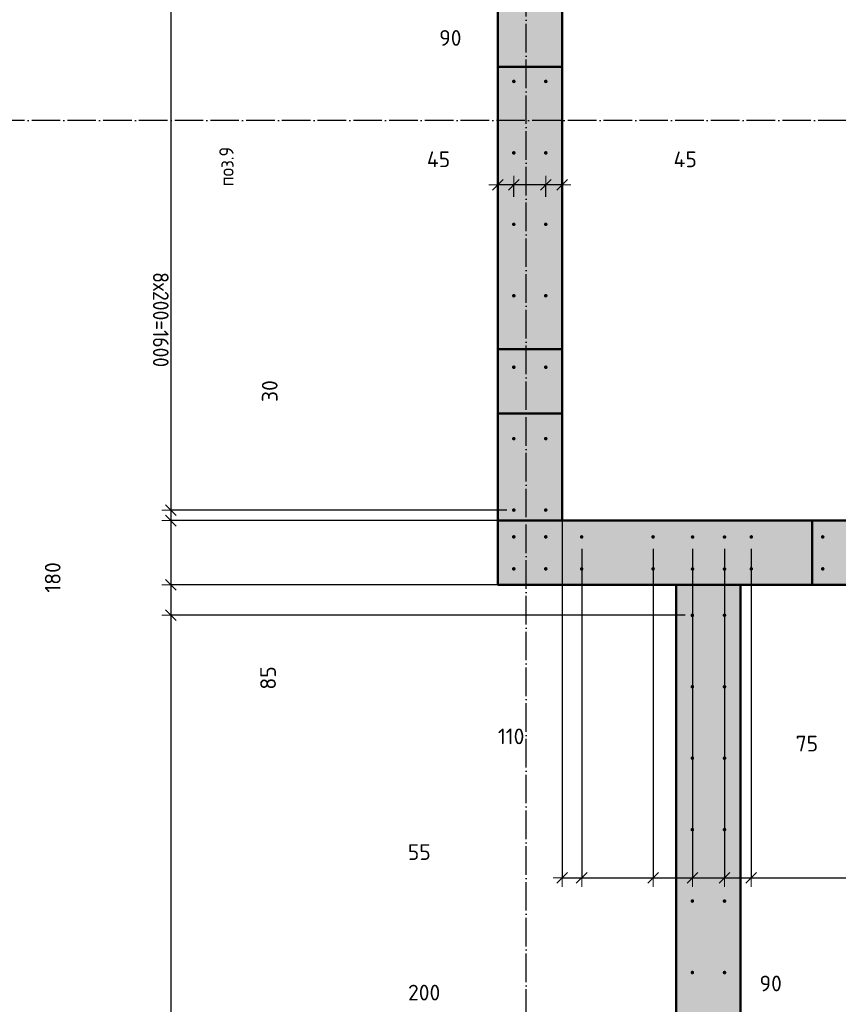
# Model space of a CAD drawing. Header units: millimetres. Extents: x -27380 to 48638, y 46540 to 72525.
# Tile 53 of 106: x 6981 to 9274, y 54786 to 57542. Entities that reach past the tile are written whole.
import ezdxf

# ---------------------------------------------------------------- set-up
doc = ezdxf.new("R2010")
doc.units = ezdxf.units.MM
doc.header["$PDMODE"] = 65
for name, pattern in [('______11', [100, 80, -10, 0, -10]), ('______5', [220, 160, -20, 20, -20]), ('________', [0])]:
    doc.linetypes.add(name, pattern=pattern)
for name, color, linetype, lineweight in [('Standard', 7, 'Continuous', 25), ('Арм.стержн. вертикальными 1', 22, 'Continuous', 35), ('Размерная линия_ общее', 7, 'Continuous', 13)]:
    doc.layers.add(name, color=color, linetype=linetype, lineweight=lineweight)
doc.layers.add('Осевая линия_ общее', color=7, linetype='______5', lineweight=13, true_color=0xa0a0a0)
doc.styles.add('ISOCPEUR', font='ISOCPEUR')
doc.dimstyles.new('DIMSTYLE_11', dxfattribs={"dimtxt": 44, "dimasz": 50, "dimexe": 0, "dimexo": 0, "dimgap": 22, "dimtad": 0, "dimdec": 0, "dimrnd": 5, "dimzin": 12, "dimdsep": 46, "dimtxsty": 'ISOCPEUR', "dimblk1": 'ALL_ML_STRICH', "dimblk2": 'ALL_ML_STRICH', "dimsah": 1, "dimcen": 0, "dimclrd": 7, "dimclre": 256, "dimclrt": 7, "dimadec": 0, "dimazin": 0, "dimtfac": 1, "dimtdec": 0, "dimtix": 1, "dimtmove": 2, "dimatfit": 3, "dimfxl": 0, "dimtvp": 1.2, "dimtzin": 0, "dimlwd": 0, "dimlwe": -3, "dimarcsym": 0})
doc.dimstyles.new('DIMSTYLE_16', dxfattribs={"dimtxt": 44, "dimasz": 50, "dimexe": 0, "dimexo": 0, "dimgap": 22, "dimtad": 0, "dimdec": 0, "dimrnd": 5, "dimzin": 12, "dimdsep": 46, "dimtxsty": 'ISOCPEUR', "dimblk1": 'ALL_ML_STRICH', "dimblk2": 'ALL_ML_STRICH', "dimsah": 1, "dimcen": 0, "dimclrd": 7, "dimclre": 256, "dimclrt": 7, "dimadec": 0, "dimazin": 0, "dimtfac": 1, "dimtdec": 0, "dimtix": 1, "dimtmove": 2, "dimatfit": 3, "dimfxl": 0, "dimtzin": 0, "dimlwd": 0, "dimlwe": -3, "dimarcsym": 0})
doc.dimstyles.new('DIMSTYLE_3', dxfattribs={"dimtxt": 44, "dimasz": 50, "dimexe": 0, "dimexo": 0, "dimgap": 22, "dimtad": 2, "dimdec": 0, "dimrnd": 5, "dimzin": 12, "dimdsep": 46, "dimtxsty": 'ISOCPEUR', "dimblk1": 'ALL_ML_STRICH', "dimblk2": 'ALL_ML_STRICH', "dimsah": 1, "dimcen": 0, "dimclrd": 7, "dimclre": 256, "dimclrt": 7, "dimadec": 0, "dimazin": 0, "dimtfac": 1, "dimtdec": 0, "dimtix": 1, "dimtmove": 2, "dimatfit": 3, "dimfxl": 0, "dimtvp": 1.2, "dimtzin": 0, "dimlwd": 0, "dimlwe": -3, "dimarcsym": 0})
doc.dimstyles.new('DIMSTYLE_7', dxfattribs={"dimtxt": 44, "dimasz": 50, "dimexe": 0, "dimexo": 0, "dimgap": 22, "dimtad": 2, "dimdec": 0, "dimrnd": 5, "dimzin": 12, "dimdsep": 46, "dimtxsty": 'ISOCPEUR', "dimblk1": 'ALL_ML_STRICH', "dimblk2": 'ALL_ML_STRICH', "dimsah": 1, "dimcen": 0, "dimclrd": 7, "dimclre": 256, "dimclrt": 7, "dimadec": 0, "dimazin": 0, "dimtfac": 1, "dimtdec": 0, "dimtix": 1, "dimtmove": 2, "dimatfit": 3, "dimfxl": 0, "dimtzin": 0, "dimlwd": 0, "dimlwe": -3, "dimarcsym": 0})

# ---------------------------------------------------------------- blocks, each defined once
blk = doc.blocks.new('ALL_ML_STRICH')
at = {"color": 0, "linetype": 'ByBlock', "lineweight": -2}
for p, q in [((-1, 0), (0.5, 0)), ((-0.3, -0.3), (0.3, 0.3)), ((0, -0.5), (0, 0.5))]:
    blk.add_line(p, q, dxfattribs=at)
blk = doc.blocks.new('*D7')
at = {"layer": 'DEFPOINTS', "color": 7, "linetype": 'Continuous', "lineweight": 13, "transparency": 33554687}
for p in [(8500, 57126.8), (8500, 57080), (8454.5, 57026.3)]:
    blk.add_point(p, dxfattribs=at)
at = {"layer": 'Размерная линия_ общее', "color": 253, "linetype": 'Continuous', "lineweight": -2, "true_color": 0xa0a0a0, "transparency": 33554687}
for p, q in [((8500, 57106.8), (8500, 57080)), ((8454.5, 57046.3), (8454.5, 57080))]:
    blk.add_line(p, q, dxfattribs=at)
at = {"layer": 'Размерная линия_ общее', "color": 7, "linetype": 'Continuous', "lineweight": -2, "transparency": 33554687}
blk.add_line((8500, 57080), (8454.5, 57080), dxfattribs=at)
at = {"layer": 'Размерная линия_ общее', "color": 7, "linetype": 'Continuous', "lineweight": 13, "transparency": 33554687, "xscale": 50, "yscale": 50, "zscale": 50}
for p, rotation in [((8454.5, 57080), 180), ((8500, 57080), 360)]:
    blk.add_blockref('ALL_ML_STRICH', p, dxfattribs=dict(at, rotation=rotation))
at = {"layer": 'Размерная линия_ общее', "color": 7, "linetype": 'Continuous', "lineweight": 13, "transparency": 33554687, "insert": (8844.9, 57151.4), "char_height": 44, "width": 88, "attachment_point": 5, "style": 'ISOCPEUR'}
blk.add_mtext('\\A1;{45}', dxfattribs=at)
blk = doc.blocks.new('*D8')
at = {"layer": 'DEFPOINTS', "color": 7, "linetype": 'Continuous', "lineweight": 13, "transparency": 33554687}
for p in [(8454.5, 57080), (8365, 57026.3), (8454.5, 57026.3)]:
    blk.add_point(p, dxfattribs=at)
at = {"layer": 'Размерная линия_ общее', "color": 253, "linetype": 'Continuous', "lineweight": -2, "true_color": 0xa0a0a0, "transparency": 33554687}
for p, q in [((8365, 57046.3), (8365, 57080)), ((8454.5, 57046.3), (8454.5, 57080))]:
    blk.add_line(p, q, dxfattribs=at)
at = {"layer": 'Размерная линия_ общее', "color": 7, "linetype": 'Continuous', "lineweight": -2, "transparency": 33554687}
blk.add_line((8454.5, 57080), (8365, 57080), dxfattribs=at)
at = {"layer": 'Размерная линия_ общее', "color": 7, "linetype": 'Continuous', "lineweight": 13, "transparency": 33554687, "xscale": 50, "yscale": 50, "zscale": 50}
for p, rotation in [((8365, 57080), 180), ((8454.5, 57080), 360)]:
    blk.add_blockref('ALL_ML_STRICH', p, dxfattribs=dict(at, rotation=rotation))
at = {"layer": 'Размерная линия_ общее', "color": 7, "linetype": 'Continuous', "lineweight": 13, "transparency": 33554687, "insert": (8187.2, 57491.3), "char_height": 44, "width": 88, "attachment_point": 5, "style": 'ISOCPEUR'}
blk.add_mtext('\\A1;{90}', dxfattribs=at)
blk = doc.blocks.new('*D9')
at = {"layer": 'DEFPOINTS', "color": 7, "linetype": 'Continuous', "lineweight": 13, "transparency": 33554687}
for p in [(8320, 57126.8), (8365, 57080), (8365, 57026.3)]:
    blk.add_point(p, dxfattribs=at)
at = {"layer": 'Размерная линия_ общее', "color": 253, "linetype": 'Continuous', "lineweight": -2, "true_color": 0xa0a0a0, "transparency": 33554687}
for p, q in [((8320, 57106.8), (8320, 57080)), ((8365, 57046.3), (8365, 57080))]:
    blk.add_line(p, q, dxfattribs=at)
at = {"layer": 'Размерная линия_ общее', "color": 7, "linetype": 'Continuous', "lineweight": -2, "transparency": 33554687}
blk.add_line((8365, 57080), (8320, 57080), dxfattribs=at)
at = {"layer": 'Размерная линия_ общее', "color": 7, "linetype": 'Continuous', "lineweight": 13, "transparency": 33554687, "xscale": 50, "yscale": 50, "zscale": 50}
for p, rotation in [((8320, 57080), 180), ((8365, 57080), 360)]:
    blk.add_blockref('ALL_ML_STRICH', p, dxfattribs=dict(at, rotation=rotation))
at = {"layer": 'Размерная линия_ общее', "color": 7, "linetype": 'Continuous', "lineweight": 13, "transparency": 33554687, "insert": (8154.2, 57151.6), "char_height": 44, "width": 88, "attachment_point": 5, "style": 'ISOCPEUR'}
blk.add_mtext('\\A1;{45}', dxfattribs=at)
blk = doc.blocks.new('*D368')
at = {"layer": 'DEFPOINTS', "color": 7, "linetype": 'Continuous', "lineweight": 13, "transparency": 33554687}
for p in [(7404.4, 57769.5), (8365, 57769.5), (8365, 56169.5)]:
    blk.add_point(p, dxfattribs=at)
at = {"layer": 'Размерная линия_ общее', "color": 253, "linetype": 'Continuous', "lineweight": -2, "true_color": 0xa0a0a0, "transparency": 33554687}
for p, q in [((8345, 57769.5), (7404.4, 57769.5)), ((8345, 56169.5), (7404.4, 56169.5))]:
    blk.add_line(p, q, dxfattribs=at)
at = {"layer": 'Размерная линия_ общее', "color": 7, "linetype": 'Continuous', "lineweight": -2, "transparency": 33554687}
blk.add_line((7404.4, 57769.5), (7404.4, 56169.5), dxfattribs=at)
at = {"layer": 'Размерная линия_ общее', "color": 7, "linetype": 'Continuous', "lineweight": 13, "transparency": 33554687, "xscale": 50, "yscale": 50, "zscale": 50}
for p, rotation in [((7404.4, 57769.5), 90), ((7404.4, 56169.5), 270)]:
    blk.add_blockref('ALL_ML_STRICH', p, dxfattribs=dict(at, rotation=rotation))
at = {"layer": 'Размерная линия_ общее', "color": 7, "linetype": 'Continuous', "lineweight": 13, "transparency": 33554687, "insert": (7398.4, 56835.5), "char_height": 44, "width": 2.2, "attachment_point": 1, "rotation": 270, "line_spacing_factor": 0.60241, "style": 'ISOCPEUR'}
blk.add_mtext('\\W0.91;8х200=1600', dxfattribs=at)
blk = doc.blocks.new('*D369')
at = {"layer": 'DEFPOINTS', "color": 7, "linetype": 'Continuous', "lineweight": 13, "transparency": 33554687}
for p in [(7404.4, 56169.5), (8365, 56169.5), (8500, 56140)]:
    blk.add_point(p, dxfattribs=at)
at = {"layer": 'Размерная линия_ общее', "color": 253, "linetype": 'Continuous', "lineweight": -2, "true_color": 0xa0a0a0, "transparency": 33554687}
for p, q in [((8345, 56169.5), (7404.4, 56169.5)), ((8480, 56140), (7404.4, 56140))]:
    blk.add_line(p, q, dxfattribs=at)
at = {"layer": 'Размерная линия_ общее', "color": 7, "linetype": 'Continuous', "lineweight": -2, "transparency": 33554687}
blk.add_line((7404.4, 56169.5), (7404.4, 56140), dxfattribs=at)
at = {"layer": 'Размерная линия_ общее', "color": 7, "linetype": 'Continuous', "lineweight": 13, "transparency": 33554687, "xscale": 50, "yscale": 50, "zscale": 50}
for p, rotation in [((7404.4, 56169.5), 90), ((7404.4, 56140), 270)]:
    blk.add_blockref('ALL_ML_STRICH', p, dxfattribs=dict(at, rotation=rotation))
at = {"layer": 'Размерная линия_ общее', "color": 7, "linetype": 'Continuous', "lineweight": 13, "transparency": 33554687, "insert": (7681.5, 56502.6), "char_height": 44, "width": 88, "attachment_point": 5, "rotation": 90, "style": 'ISOCPEUR'}
blk.add_mtext('\\A1;{30}', dxfattribs=at)
blk = doc.blocks.new('*D370')
at = {"layer": 'DEFPOINTS', "color": 7, "linetype": 'Continuous', "lineweight": 13, "transparency": 33554687}
for p in [(7404.4, 56140), (8500, 56140), (8820, 55960)]:
    blk.add_point(p, dxfattribs=at)
at = {"layer": 'Размерная линия_ общее', "color": 253, "linetype": 'Continuous', "lineweight": -2, "true_color": 0xa0a0a0, "transparency": 33554687}
for p, q in [((8480, 56140), (7404.4, 56140)), ((8800, 55960), (7404.4, 55960))]:
    blk.add_line(p, q, dxfattribs=at)
at = {"layer": 'Размерная линия_ общее', "color": 7, "linetype": 'Continuous', "lineweight": -2, "transparency": 33554687}
blk.add_line((7404.4, 56140), (7404.4, 55960), dxfattribs=at)
at = {"layer": 'Размерная линия_ общее', "color": 7, "linetype": 'Continuous', "lineweight": 13, "transparency": 33554687, "xscale": 50, "yscale": 50, "zscale": 50}
for p, rotation in [((7404.4, 56140), 90), ((7404.4, 55960), 270)]:
    blk.add_blockref('ALL_ML_STRICH', p, dxfattribs=dict(at, rotation=rotation))
at = {"layer": 'Размерная линия_ общее', "color": 7, "linetype": 'Continuous', "lineweight": 13, "transparency": 33554687, "insert": (7073.8, 55981), "char_height": 44, "width": 132, "attachment_point": 5, "rotation": 90, "style": 'ISOCPEUR'}
blk.add_mtext('\\A1;{180}', dxfattribs=at)
blk = doc.blocks.new('*D371')
at = {"layer": 'DEFPOINTS', "color": 7, "linetype": 'Continuous', "lineweight": 13, "transparency": 33554687}
for p in [(7404.4, 55960), (8820, 55960), (8865, 55875)]:
    blk.add_point(p, dxfattribs=at)
at = {"layer": 'Размерная линия_ общее', "color": 253, "linetype": 'Continuous', "lineweight": -2, "true_color": 0xa0a0a0, "transparency": 33554687}
for p, q in [((8800, 55960), (7404.4, 55960)), ((8845, 55875), (7404.4, 55875))]:
    blk.add_line(p, q, dxfattribs=at)
at = {"layer": 'Размерная линия_ общее', "color": 7, "linetype": 'Continuous', "lineweight": -2, "transparency": 33554687}
blk.add_line((7404.4, 55960), (7404.4, 55875), dxfattribs=at)
at = {"layer": 'Размерная линия_ общее', "color": 7, "linetype": 'Continuous', "lineweight": 13, "transparency": 33554687, "xscale": 50, "yscale": 50, "zscale": 50}
for p, rotation in [((7404.4, 55960), 90), ((7404.4, 55875), 270)]:
    blk.add_blockref('ALL_ML_STRICH', p, dxfattribs=dict(at, rotation=rotation))
at = {"layer": 'Размерная линия_ общее', "color": 7, "linetype": 'Continuous', "lineweight": 13, "transparency": 33554687, "insert": (7676.9, 55699.6), "char_height": 44, "width": 88, "attachment_point": 5, "rotation": 90, "style": 'ISOCPEUR'}
blk.add_mtext('\\A1;{85}', dxfattribs=at)
blk = doc.blocks.new('*D372')
at = {"layer": 'DEFPOINTS', "color": 7, "linetype": 'Continuous', "lineweight": 13, "transparency": 33554687}
for p in [(7404.4, 55875), (8865, 55875), (8865, 53475)]:
    blk.add_point(p, dxfattribs=at)
at = {"layer": 'Размерная линия_ общее', "color": 253, "linetype": 'Continuous', "lineweight": -2, "true_color": 0xa0a0a0, "transparency": 33554687}
for p, q in [((8845, 55875), (7404.4, 55875)), ((8845, 53475), (7404.4, 53475))]:
    blk.add_line(p, q, dxfattribs=at)
at = {"layer": 'Размерная линия_ общее', "color": 7, "linetype": 'Continuous', "lineweight": -2, "transparency": 33554687}
blk.add_line((7404.4, 55875), (7404.4, 53475), dxfattribs=at)
at = {"layer": 'Размерная линия_ общее', "color": 7, "linetype": 'Continuous', "lineweight": 13, "transparency": 33554687, "xscale": 50, "yscale": 50, "zscale": 50}
for p, rotation in [((7404.4, 55875), 90), ((7404.4, 53475), 270)]:
    blk.add_blockref('ALL_ML_STRICH', p, dxfattribs=dict(at, rotation=rotation))
at = {"layer": 'Размерная линия_ общее', "color": 7, "linetype": 'Continuous', "lineweight": 13, "transparency": 33554687, "insert": (7398.4, 54525), "char_height": 44, "width": 2.2, "attachment_point": 1, "rotation": 270, "line_spacing_factor": 0.60241, "style": 'ISOCPEUR'}
blk.add_mtext('\\W0.91;12х200=2400', dxfattribs=at)
blk = doc.blocks.new('*D374')
at = {"layer": 'DEFPOINTS', "color": 7, "linetype": 'Continuous', "lineweight": 13, "transparency": 33554687}
for p in [(8500, 56216.3), (8555, 56081.3), (8500, 55140.3)]:
    blk.add_point(p, dxfattribs=at)
at = {"layer": 'Размерная линия_ общее', "color": 253, "linetype": 'Continuous', "lineweight": -2, "true_color": 0xa0a0a0, "transparency": 33554687}
for p, q in [((8500, 56196.3), (8500, 55140.3)), ((8555, 56061.3), (8555, 55140.3))]:
    blk.add_line(p, q, dxfattribs=at)
at = {"layer": 'Размерная линия_ общее', "color": 7, "linetype": 'Continuous', "lineweight": -2, "transparency": 33554687}
blk.add_line((8500, 55140.3), (8555, 55140.3), dxfattribs=at)
at = {"layer": 'Размерная линия_ общее', "color": 7, "linetype": 'Continuous', "lineweight": 13, "transparency": 33554687, "xscale": 50, "yscale": 50, "zscale": 50, "rotation": 180}
blk.add_blockref('ALL_ML_STRICH', (8500, 55140.3), dxfattribs=at)
at = {"layer": 'Размерная линия_ общее', "color": 7, "linetype": 'Continuous', "lineweight": 13, "transparency": 33554687, "xscale": 50, "yscale": 50, "zscale": 50}
blk.add_blockref('ALL_ML_STRICH', (8555, 55140.3), dxfattribs=at)
at = {"layer": 'Размерная линия_ общее', "color": 7, "linetype": 'Continuous', "lineweight": 13, "transparency": 33554687, "insert": (8100.3, 55212.2), "char_height": 44, "width": 88, "attachment_point": 5, "style": 'ISOCPEUR'}
blk.add_mtext('\\A1;{55}', dxfattribs=at)
blk = doc.blocks.new('*D375')
at = {"layer": 'DEFPOINTS', "color": 7, "linetype": 'Continuous', "lineweight": 13, "transparency": 33554687}
for p in [(8555, 56081.3), (8755, 56081.3), (8555, 55140.3)]:
    blk.add_point(p, dxfattribs=at)
at = {"layer": 'Размерная линия_ общее', "color": 253, "linetype": 'Continuous', "lineweight": -2, "true_color": 0xa0a0a0, "transparency": 33554687}
for p, q in [((8555, 56061.3), (8555, 55140.3)), ((8755, 56061.3), (8755, 55140.3))]:
    blk.add_line(p, q, dxfattribs=at)
at = {"layer": 'Размерная линия_ общее', "color": 7, "linetype": 'Continuous', "lineweight": -2, "transparency": 33554687}
blk.add_line((8555, 55140.3), (8755, 55140.3), dxfattribs=at)
at = {"layer": 'Размерная линия_ общее', "color": 7, "linetype": 'Continuous', "lineweight": 13, "transparency": 33554687, "xscale": 50, "yscale": 50, "zscale": 50, "rotation": 180}
blk.add_blockref('ALL_ML_STRICH', (8555, 55140.3), dxfattribs=at)
at = {"layer": 'Размерная линия_ общее', "color": 7, "linetype": 'Continuous', "lineweight": 13, "transparency": 33554687, "xscale": 50, "yscale": 50, "zscale": 50}
blk.add_blockref('ALL_ML_STRICH', (8755, 55140.3), dxfattribs=at)
at = {"layer": 'Размерная линия_ общее', "color": 7, "linetype": 'Continuous', "lineweight": 13, "transparency": 33554687, "insert": (8113.9, 54818.8), "char_height": 44, "width": 132, "attachment_point": 5, "style": 'ISOCPEUR'}
blk.add_mtext('\\A1;{200}', dxfattribs=at)
blk = doc.blocks.new('*D376')
at = {"layer": 'DEFPOINTS', "color": 7, "linetype": 'Continuous', "lineweight": 13, "transparency": 33554687}
for p in [(8755, 56081.3), (8865.5, 56080.8), (8755, 55140.3)]:
    blk.add_point(p, dxfattribs=at)
at = {"layer": 'Размерная линия_ общее', "color": 253, "linetype": 'Continuous', "lineweight": -2, "true_color": 0xa0a0a0, "transparency": 33554687}
for p, q in [((8755, 56061.3), (8755, 55140.3)), ((8865.5, 56060.8), (8865.5, 55140.3))]:
    blk.add_line(p, q, dxfattribs=at)
at = {"layer": 'Размерная линия_ общее', "color": 7, "linetype": 'Continuous', "lineweight": -2, "transparency": 33554687}
blk.add_line((8755, 55140.3), (8865.5, 55140.3), dxfattribs=at)
at = {"layer": 'Размерная линия_ общее', "color": 7, "linetype": 'Continuous', "lineweight": 13, "transparency": 33554687, "xscale": 50, "yscale": 50, "zscale": 50, "rotation": 180}
blk.add_blockref('ALL_ML_STRICH', (8755, 55140.3), dxfattribs=at)
at = {"layer": 'Размерная линия_ общее', "color": 7, "linetype": 'Continuous', "lineweight": 13, "transparency": 33554687, "xscale": 50, "yscale": 50, "zscale": 50}
blk.add_blockref('ALL_ML_STRICH', (8865.5, 55140.3), dxfattribs=at)
at = {"layer": 'Размерная линия_ общее', "color": 7, "linetype": 'Continuous', "lineweight": 13, "transparency": 33554687, "insert": (8357.5, 55536), "char_height": 44, "width": 132, "attachment_point": 5, "style": 'ISOCPEUR'}
blk.add_mtext('\\A1;{110}', dxfattribs=at)
blk = doc.blocks.new('*D377')
at = {"layer": 'DEFPOINTS', "color": 7, "linetype": 'Continuous', "lineweight": 13, "transparency": 33554687}
for p in [(8865.5, 56080.8), (8955, 56080.8), (8865.5, 55140.3)]:
    blk.add_point(p, dxfattribs=at)
at = {"layer": 'Размерная линия_ общее', "color": 253, "linetype": 'Continuous', "lineweight": -2, "true_color": 0xa0a0a0, "transparency": 33554687}
for p, q in [((8865.5, 56060.8), (8865.5, 55140.3)), ((8955, 56060.8), (8955, 55140.3))]:
    blk.add_line(p, q, dxfattribs=at)
at = {"layer": 'Размерная линия_ общее', "color": 7, "linetype": 'Continuous', "lineweight": -2, "transparency": 33554687}
blk.add_line((8865.5, 55140.3), (8955, 55140.3), dxfattribs=at)
at = {"layer": 'Размерная линия_ общее', "color": 7, "linetype": 'Continuous', "lineweight": 13, "transparency": 33554687, "xscale": 50, "yscale": 50, "zscale": 50, "rotation": 180}
blk.add_blockref('ALL_ML_STRICH', (8865.5, 55140.3), dxfattribs=at)
at = {"layer": 'Размерная линия_ общее', "color": 7, "linetype": 'Continuous', "lineweight": 13, "transparency": 33554687, "xscale": 50, "yscale": 50, "zscale": 50}
blk.add_blockref('ALL_ML_STRICH', (8955, 55140.3), dxfattribs=at)
at = {"layer": 'Размерная линия_ общее', "color": 7, "linetype": 'Continuous', "lineweight": 13, "transparency": 33554687, "insert": (9084.3, 54844.3), "char_height": 44, "width": 88, "attachment_point": 5, "style": 'ISOCPEUR'}
blk.add_mtext('\\A1;{90}', dxfattribs=at)
blk = doc.blocks.new('*D378')
at = {"layer": 'DEFPOINTS', "color": 7, "linetype": 'Continuous', "lineweight": 13, "transparency": 33554687}
for p in [(8955, 56080.8), (9030, 56081.3), (8955, 55140.3)]:
    blk.add_point(p, dxfattribs=at)
at = {"layer": 'Размерная линия_ общее', "color": 253, "linetype": 'Continuous', "lineweight": -2, "true_color": 0xa0a0a0, "transparency": 33554687}
for p, q in [((8955, 56060.8), (8955, 55140.3)), ((9030, 56061.3), (9030, 55140.3))]:
    blk.add_line(p, q, dxfattribs=at)
at = {"layer": 'Размерная линия_ общее', "color": 7, "linetype": 'Continuous', "lineweight": -2, "transparency": 33554687}
blk.add_line((8955, 55140.3), (9030, 55140.3), dxfattribs=at)
at = {"layer": 'Размерная линия_ общее', "color": 7, "linetype": 'Continuous', "lineweight": 13, "transparency": 33554687, "xscale": 50, "yscale": 50, "zscale": 50, "rotation": 180}
blk.add_blockref('ALL_ML_STRICH', (8955, 55140.3), dxfattribs=at)
at = {"layer": 'Размерная линия_ общее', "color": 7, "linetype": 'Continuous', "lineweight": 13, "transparency": 33554687, "xscale": 50, "yscale": 50, "zscale": 50}
blk.add_blockref('ALL_ML_STRICH', (9030, 55140.3), dxfattribs=at)
at = {"layer": 'Размерная линия_ общее', "color": 7, "linetype": 'Continuous', "lineweight": 13, "transparency": 33554687, "insert": (9185.6, 55515.8), "char_height": 44, "width": 88, "attachment_point": 5, "style": 'ISOCPEUR'}
blk.add_mtext('\\A1;{75}', dxfattribs=at)
blk = doc.blocks.new('*D379')
at = {"layer": 'DEFPOINTS', "color": 7, "linetype": 'Continuous', "lineweight": 13, "transparency": 33554687}
for p in [(9030, 56081.3), (10030, 56005), (9030, 55140.3)]:
    blk.add_point(p, dxfattribs=at)
at = {"layer": 'Размерная линия_ общее', "color": 253, "linetype": 'Continuous', "lineweight": -2, "true_color": 0xa0a0a0, "transparency": 33554687}
for p, q in [((9030, 56061.3), (9030, 55140.3)), ((10030, 55985), (10030, 55140.3))]:
    blk.add_line(p, q, dxfattribs=at)
at = {"layer": 'Размерная линия_ общее', "color": 7, "linetype": 'Continuous', "lineweight": -2, "transparency": 33554687}
blk.add_line((9030, 55140.3), (10030, 55140.3), dxfattribs=at)
at = {"layer": 'Размерная линия_ общее', "color": 7, "linetype": 'Continuous', "lineweight": 13, "transparency": 33554687, "xscale": 50, "yscale": 50, "zscale": 50, "rotation": 180}
blk.add_blockref('ALL_ML_STRICH', (9030, 55140.3), dxfattribs=at)
at = {"layer": 'Размерная линия_ общее', "color": 7, "linetype": 'Continuous', "lineweight": 13, "transparency": 33554687, "xscale": 50, "yscale": 50, "zscale": 50}
blk.add_blockref('ALL_ML_STRICH', (10030, 55140.3), dxfattribs=at)
at = {"layer": 'Размерная линия_ общее', "color": 7, "linetype": 'Continuous', "lineweight": 13, "transparency": 33554687, "insert": (9462, 55234.3), "char_height": 44, "width": 2.2, "attachment_point": 1, "line_spacing_factor": 0.60241, "style": 'ISOCPEUR'}
blk.add_mtext('\\W0.91;5х200', dxfattribs=at)

msp = doc.modelspace()

# ---------------------------------------------------------------- hatches: boundary and pattern name
at = {"linetype": 'Continuous', "lineweight": 13, "transparency": 33554687}
for points in [[(8500, 58070), (8320, 58070), (8320, 56140), (8500, 56140)], [(14100, 55960), (14100, 56140), (8320, 56140), (8320, 55960)], [(8950, 54625), (8950, 54665), (9000, 54665), (9000, 55960), (8820, 55960), (8820, 53430), (9000, 53430), (9000, 54625)]]:
    msp.add_hatch(color=7, dxfattribs=at).paths.add_polyline_path(points)
at = {"layer": 'Арм.стержн. вертикальными 1', "linetype": 'Continuous', "lineweight": 50, "transparency": 33554687}
for points in [[(8369.9, 57369.6), (8369.6, 57371.5), (8368.5, 57373.1), (8366.9, 57374.2), (8364.9, 57374.6), (8363, 57374.2), (8361.4, 57373.1), (8360.3, 57371.5), (8359.9, 57369.6), (8360.3, 57367.6), (8361.4, 57366), (8363, 57364.9), (8364.9, 57364.6), (8366.9, 57364.9), (8368.5, 57366), (8369.6, 57367.6)], [(8459.5, 57369.6), (8459.1, 57371.5), (8458, 57373.1), (8456.4, 57374.2), (8454.5, 57374.6), (8452.6, 57374.2), (8450.9, 57373.1), (8449.9, 57371.5), (8449.5, 57369.6), (8449.9, 57367.6), (8450.9, 57366), (8452.6, 57364.9), (8454.5, 57364.6), (8456.4, 57364.9), (8458, 57366), (8459.1, 57367.6)], [(8369.9, 57169.6), (8369.6, 57171.5), (8368.5, 57173.1), (8366.9, 57174.2), (8364.9, 57174.6), (8363, 57174.2), (8361.4, 57173.1), (8360.3, 57171.5), (8359.9, 57169.6), (8360.3, 57167.6), (8361.4, 57166), (8363, 57164.9), (8364.9, 57164.6), (8366.9, 57164.9), (8368.5, 57166), (8369.6, 57167.6)], [(8459.5, 57169.6), (8459.1, 57171.5), (8458, 57173.1), (8456.4, 57174.2), (8454.5, 57174.6), (8452.6, 57174.2), (8450.9, 57173.1), (8449.9, 57171.5), (8449.5, 57169.6), (8449.9, 57167.6), (8450.9, 57166), (8452.6, 57164.9), (8454.5, 57164.6), (8456.4, 57164.9), (8458, 57166), (8459.1, 57167.6)], [(8369.9, 56969.6), (8369.6, 56971.5), (8368.5, 56973.1), (8366.9, 56974.2), (8364.9, 56974.6), (8363, 56974.2), (8361.4, 56973.1), (8360.3, 56971.5), (8359.9, 56969.6), (8360.3, 56967.6), (8361.4, 56966), (8363, 56964.9), (8364.9, 56964.6), (8366.9, 56964.9), (8368.5, 56966), (8369.6, 56967.6)], [(8459.5, 56969.6), (8459.1, 56971.5), (8458, 56973.1), (8456.4, 56974.2), (8454.5, 56974.6), (8452.6, 56974.2), (8450.9, 56973.1), (8449.9, 56971.5), (8449.5, 56969.6), (8449.9, 56967.6), (8450.9, 56966), (8452.6, 56964.9), (8454.5, 56964.6), (8456.4, 56964.9), (8458, 56966), (8459.1, 56967.6)], [(8369.9, 56769.6), (8369.6, 56771.5), (8368.5, 56773.1), (8366.9, 56774.2), (8364.9, 56774.6), (8363, 56774.2), (8361.4, 56773.1), (8360.3, 56771.5), (8359.9, 56769.6), (8360.3, 56767.6), (8361.4, 56766), (8363, 56764.9), (8364.9, 56764.6), (8366.9, 56764.9), (8368.5, 56766), (8369.6, 56767.6)], [(8459.5, 56769.6), (8459.1, 56771.5), (8458, 56773.1), (8456.4, 56774.2), (8454.5, 56774.6), (8452.6, 56774.2), (8450.9, 56773.1), (8449.8, 56771.5), (8449.5, 56769.6), (8449.8, 56767.6), (8450.9, 56766), (8452.6, 56764.9), (8454.5, 56764.6), (8456.4, 56764.9), (8458, 56766), (8459.1, 56767.6)], [(8369.9, 56569.6), (8369.6, 56571.5), (8368.5, 56573.1), (8366.8, 56574.2), (8364.9, 56574.6), (8363, 56574.2), (8361.4, 56573.1), (8360.3, 56571.5), (8359.9, 56569.6), (8360.3, 56567.6), (8361.4, 56566), (8363, 56564.9), (8364.9, 56564.6), (8366.8, 56564.9), (8368.5, 56566), (8369.6, 56567.6)], [(8459.5, 56569.6), (8459.1, 56571.5), (8458, 56573.1), (8456.4, 56574.2), (8454.5, 56574.6), (8452.6, 56574.2), (8450.9, 56573.1), (8449.8, 56571.5), (8449.5, 56569.6), (8449.8, 56567.6), (8450.9, 56566), (8452.6, 56564.9), (8454.5, 56564.6), (8456.4, 56564.9), (8458, 56566), (8459.1, 56567.6)], [(8369.9, 56369.6), (8369.6, 56371.5), (8368.5, 56373.1), (8366.8, 56374.2), (8364.9, 56374.6), (8363, 56374.2), (8361.4, 56373.1), (8360.3, 56371.5), (8359.9, 56369.6), (8360.3, 56367.6), (8361.4, 56366), (8363, 56364.9), (8364.9, 56364.6), (8366.8, 56364.9), (8368.5, 56366), (8369.6, 56367.6)], [(8459.5, 56369.6), (8459.1, 56371.5), (8458, 56373.1), (8456.4, 56374.2), (8454.5, 56374.6), (8452.6, 56374.2), (8450.9, 56373.1), (8449.8, 56371.5), (8449.5, 56369.6), (8449.8, 56367.6), (8450.9, 56366), (8452.6, 56364.9), (8454.5, 56364.6), (8456.4, 56364.9), (8458, 56366), (8459.1, 56367.6)], [(8369.9, 56169.6), (8369.6, 56171.5), (8368.5, 56173.1), (8366.8, 56174.2), (8364.9, 56174.6), (8363, 56174.2), (8361.4, 56173.1), (8360.3, 56171.5), (8359.9, 56169.6), (8360.3, 56167.6), (8361.4, 56166), (8363, 56164.9), (8364.9, 56164.6), (8366.8, 56164.9), (8368.5, 56166), (8369.6, 56167.6)], [(8459.5, 56169.6), (8459.1, 56171.5), (8458, 56173.1), (8456.4, 56174.2), (8454.5, 56174.6), (8452.5, 56174.2), (8450.9, 56173.1), (8449.8, 56171.5), (8449.5, 56169.6), (8449.8, 56167.6), (8450.9, 56166), (8452.5, 56164.9), (8454.5, 56164.6), (8456.4, 56164.9), (8458, 56166), (8459.1, 56167.6)], [(8369.9, 56094.6), (8369.6, 56096.5), (8368.5, 56098.1), (8366.8, 56099.2), (8364.9, 56099.6), (8363, 56099.2), (8361.4, 56098.1), (8360.3, 56096.5), (8359.9, 56094.6), (8360.3, 56092.7), (8361.4, 56091), (8363, 56090), (8364.9, 56089.6), (8366.8, 56090), (8368.5, 56091), (8369.6, 56092.7)], [(8459.5, 56094.6), (8459.1, 56096.5), (8458, 56098.1), (8456.4, 56099.2), (8454.5, 56099.6), (8452.5, 56099.2), (8450.9, 56098.1), (8449.8, 56096.5), (8449.5, 56094.6), (8449.8, 56092.7), (8450.9, 56091), (8452.5, 56090), (8454.5, 56089.6), (8456.4, 56090), (8458, 56091), (8459.1, 56092.7)], [(8560, 56094.5), (8559.6, 56096.5), (8558.5, 56098.1), (8556.9, 56099.2), (8555, 56099.5), (8553, 56099.2), (8551.4, 56098.1), (8550.3, 56096.5), (8550, 56094.5), (8550.3, 56092.6), (8551.4, 56091), (8553, 56089.9), (8555, 56089.5), (8556.9, 56089.9), (8558.5, 56091), (8559.6, 56092.6)], [(8760, 56094.5), (8759.6, 56096.5), (8758.5, 56098.1), (8756.9, 56099.2), (8755, 56099.5), (8753, 56099.2), (8751.4, 56098.1), (8750.3, 56096.5), (8750, 56094.5), (8750.3, 56092.6), (8751.4, 56091), (8753, 56089.9), (8755, 56089.5), (8756.9, 56089.9), (8758.5, 56091), (8759.6, 56092.6)], [(8870.4, 56094.1), (8870, 56096), (8869, 56097.6), (8867.3, 56098.7), (8865.4, 56099.1), (8863.5, 56098.7), (8861.9, 56097.6), (8860.8, 56096), (8860.4, 56094.1), (8860.8, 56092.2), (8861.9, 56090.5), (8863.5, 56089.5), (8865.4, 56089.1), (8867.3, 56089.5), (8869, 56090.5), (8870, 56092.2)], [(8960, 56094.1), (8959.6, 56096), (8958.5, 56097.6), (8956.9, 56098.7), (8955, 56099.1), (8953, 56098.7), (8951.4, 56097.6), (8950.3, 56096), (8950, 56094.1), (8950.3, 56092.2), (8951.4, 56090.5), (8953, 56089.5), (8955, 56089.1), (8956.9, 56089.5), (8958.5, 56090.5), (8959.6, 56092.2)], [(9035, 56094.6), (9034.6, 56096.5), (9033.5, 56098.1), (9031.9, 56099.2), (9030, 56099.6), (9028, 56099.2), (9026.4, 56098.1), (9025.3, 56096.5), (9025, 56094.6), (9025.3, 56092.7), (9026.4, 56091), (9028, 56090), (9030, 56089.6), (9031.9, 56090), (9033.5, 56091), (9034.6, 56092.7)], [(9235, 56094.6), (9234.6, 56096.5), (9233.5, 56098.1), (9231.9, 56099.2), (9230, 56099.6), (9228, 56099.2), (9226.4, 56098.1), (9225.3, 56096.5), (9225, 56094.6), (9225.3, 56092.7), (9226.4, 56091), (9228, 56090), (9230, 56089.6), (9231.9, 56090), (9233.5, 56091), (9234.6, 56092.7)], [(8369.9, 56005), (8369.6, 56007), (8368.5, 56008.6), (8366.8, 56009.7), (8364.9, 56010), (8363, 56009.7), (8361.4, 56008.6), (8360.3, 56007), (8359.9, 56005), (8360.3, 56003.1), (8361.4, 56001.5), (8363, 56000.4), (8364.9, 56000), (8366.8, 56000.4), (8368.5, 56001.5), (8369.6, 56003.1)], [(8459.5, 56005), (8459.1, 56007), (8458, 56008.6), (8456.4, 56009.7), (8454.5, 56010), (8452.5, 56009.7), (8450.9, 56008.6), (8449.8, 56007), (8449.5, 56005), (8449.8, 56003.1), (8450.9, 56001.5), (8452.5, 56000.4), (8454.5, 56000), (8456.4, 56000.4), (8458, 56001.5), (8459.1, 56003.1)], [(8560, 56005), (8559.6, 56006.9), (8558.5, 56008.6), (8556.9, 56009.6), (8555, 56010), (8553, 56009.6), (8551.4, 56008.6), (8550.3, 56006.9), (8550, 56005), (8550.3, 56003.1), (8551.4, 56001.5), (8553, 56000.4), (8555, 56000), (8556.9, 56000.4), (8558.5, 56001.5), (8559.6, 56003.1)], [(8760, 56005), (8759.6, 56006.9), (8758.5, 56008.6), (8756.9, 56009.6), (8755, 56010), (8753, 56009.6), (8751.4, 56008.6), (8750.3, 56006.9), (8750, 56005), (8750.3, 56003.1), (8751.4, 56001.5), (8753, 56000.4), (8755, 56000), (8756.9, 56000.4), (8758.5, 56001.5), (8759.6, 56003.1)], [(8870.4, 56004.5), (8870, 56006.5), (8869, 56008.1), (8867.3, 56009.2), (8865.4, 56009.5), (8863.5, 56009.2), (8861.9, 56008.1), (8860.8, 56006.5), (8860.4, 56004.5), (8860.8, 56002.6), (8861.9, 56001), (8863.5, 55999.9), (8865.4, 55999.5), (8867.3, 55999.9), (8869, 56001), (8870, 56002.6)], [(8960, 56004.5), (8959.6, 56006.5), (8958.5, 56008.1), (8956.9, 56009.2), (8955, 56009.5), (8953, 56009.2), (8951.4, 56008.1), (8950.3, 56006.5), (8950, 56004.5), (8950.3, 56002.6), (8951.4, 56001), (8953, 55999.9), (8955, 55999.5), (8956.9, 55999.9), (8958.5, 56001), (8959.6, 56002.6)], [(9035, 56005), (9034.6, 56007), (9033.5, 56008.6), (9031.9, 56009.7), (9030, 56010), (9028, 56009.7), (9026.4, 56008.6), (9025.3, 56007), (9025, 56005), (9025.3, 56003.1), (9026.4, 56001.5), (9028, 56000.4), (9030, 56000), (9031.9, 56000.4), (9033.5, 56001.5), (9034.6, 56003.1)], [(9235, 56005), (9234.6, 56007), (9233.5, 56008.6), (9231.9, 56009.7), (9230, 56010), (9228, 56009.7), (9226.4, 56008.6), (9225.3, 56007), (9225, 56005), (9225.3, 56003.1), (9226.4, 56001.5), (9228, 56000.4), (9230, 56000), (9231.9, 56000.4), (9233.5, 56001.5), (9234.6, 56003.1)], [(8870, 55875), (8869.6, 55877), (8868.5, 55878.6), (8866.9, 55879.7), (8865, 55880), (8863, 55879.7), (8861.4, 55878.6), (8860.3, 55877), (8860, 55875), (8860.3, 55873.1), (8861.4, 55871.5), (8863, 55870.4), (8865, 55870), (8866.9, 55870.4), (8868.5, 55871.5), (8869.6, 55873.1)], [(8960, 55875), (8959.6, 55877), (8958.5, 55878.6), (8956.9, 55879.7), (8955, 55880), (8953, 55879.7), (8951.4, 55878.6), (8950.3, 55877), (8950, 55875), (8950.3, 55873.1), (8951.4, 55871.5), (8953, 55870.4), (8955, 55870), (8956.9, 55870.4), (8958.5, 55871.5), (8959.6, 55873.1)], [(8870, 55675), (8869.6, 55677), (8868.5, 55678.6), (8866.9, 55679.7), (8865, 55680), (8863, 55679.7), (8861.4, 55678.6), (8860.3, 55677), (8860, 55675), (8860.3, 55673.1), (8861.4, 55671.5), (8863, 55670.4), (8865, 55670), (8866.9, 55670.4), (8868.5, 55671.5), (8869.6, 55673.1)], [(8960, 55675), (8959.6, 55677), (8958.5, 55678.6), (8956.9, 55679.7), (8955, 55680), (8953, 55679.7), (8951.4, 55678.6), (8950.3, 55677), (8950, 55675), (8950.3, 55673.1), (8951.4, 55671.5), (8953, 55670.4), (8955, 55670), (8956.9, 55670.4), (8958.5, 55671.5), (8959.6, 55673.1)], [(8870, 55475), (8869.6, 55477), (8868.5, 55478.6), (8866.9, 55479.7), (8865, 55480), (8863, 55479.7), (8861.4, 55478.6), (8860.3, 55477), (8860, 55475), (8860.3, 55473.1), (8861.4, 55471.5), (8863, 55470.4), (8865, 55470), (8866.9, 55470.4), (8868.5, 55471.5), (8869.6, 55473.1)], [(8960, 55475), (8959.6, 55477), (8958.5, 55478.6), (8956.9, 55479.7), (8955, 55480), (8953, 55479.7), (8951.4, 55478.6), (8950.3, 55477), (8950, 55475), (8950.3, 55473.1), (8951.4, 55471.5), (8953, 55470.4), (8955, 55470), (8956.9, 55470.4), (8958.5, 55471.5), (8959.6, 55473.1)], [(8870, 55275), (8869.6, 55277), (8868.5, 55278.6), (8866.9, 55279.7), (8865, 55280), (8863, 55279.7), (8861.4, 55278.6), (8860.3, 55277), (8860, 55275), (8860.3, 55273.1), (8861.4, 55271.5), (8863, 55270.4), (8865, 55270), (8866.9, 55270.4), (8868.5, 55271.5), (8869.6, 55273.1)], [(8960, 55275), (8959.6, 55277), (8958.5, 55278.6), (8956.9, 55279.7), (8955, 55280), (8953, 55279.7), (8951.4, 55278.6), (8950.3, 55277), (8950, 55275), (8950.3, 55273.1), (8951.4, 55271.5), (8953, 55270.4), (8955, 55270), (8956.9, 55270.4), (8958.5, 55271.5), (8959.6, 55273.1)], [(8870, 55075), (8869.6, 55077), (8868.5, 55078.6), (8866.9, 55079.7), (8865, 55080), (8863, 55079.7), (8861.4, 55078.6), (8860.3, 55077), (8860, 55075), (8860.3, 55073.1), (8861.4, 55071.5), (8863, 55070.4), (8865, 55070), (8866.9, 55070.4), (8868.5, 55071.5), (8869.6, 55073.1)], [(8960, 55075), (8959.6, 55077), (8958.5, 55078.6), (8956.9, 55079.7), (8955, 55080), (8953, 55079.7), (8951.4, 55078.6), (8950.3, 55077), (8950, 55075), (8950.3, 55073.1), (8951.4, 55071.5), (8953, 55070.4), (8955, 55070), (8956.9, 55070.4), (8958.5, 55071.5), (8959.6, 55073.1)], [(8870, 54875), (8869.6, 54877), (8868.5, 54878.6), (8866.9, 54879.7), (8865, 54880), (8863, 54879.7), (8861.4, 54878.6), (8860.3, 54877), (8860, 54875), (8860.3, 54873.1), (8861.4, 54871.5), (8863, 54870.4), (8865, 54870), (8866.9, 54870.4), (8868.5, 54871.5), (8869.6, 54873.1)], [(8959.9, 54875), (8959.6, 54877), (8958.5, 54878.6), (8956.9, 54879.7), (8954.9, 54880), (8953, 54879.7), (8951.4, 54878.6), (8950.3, 54877), (8949.9, 54875), (8950.3, 54873.1), (8951.4, 54871.5), (8953, 54870.4), (8954.9, 54870), (8956.9, 54870.4), (8958.5, 54871.5), (8959.6, 54873.1)]]:
    msp.add_hatch(color=4, dxfattribs=at).paths.add_polyline_path(points)

# ---------------------------------------------------------------- linework, layer by layer
at = {"color": 7, "linetype": 'Continuous', "lineweight": 50, "transparency": 33554687}
for p, q in [((8320, 56140), (8320, 58070)), ((8500, 57890), (8500, 56140)), ((8320, 55960), (8320, 56140)), ((8320, 56140), (10100, 56140)), ((14100, 55960), (8320, 55960)), ((8820, 53430), (8820, 55960)), ((9000, 55960), (9000, 54665))]:
    msp.add_line(p, q, dxfattribs=at)
at = {"color": 7, "linetype": '________', "lineweight": 50, "transparency": 33554687}
for p, q in [((8320, 57410), (8500, 57410)), ((8500, 56620), (8320, 56620)), ((8320, 56440), (8500, 56440)), ((9200, 56140), (9200, 55960))]:
    msp.add_line(p, q, dxfattribs=at)
at = {"layer": 'Осевая линия_ общее', "color": 253, "linetype": '______11', "lineweight": -3, "true_color": 0xa0a0a0, "transparency": 33554687}
for p, q in [((8400, 46640), (8400, 69548.2)), ((14202, 57260), (-2131.8, 57260))]:
    msp.add_line(p, q, dxfattribs=at)

# ---------------------------------------------------------------- texts
at = {"layer": 'Standard', "color": 7, "linetype": 'Continuous', "lineweight": 13, "transparency": 33554687, "insert": (7560.3, 57131.1), "char_height": 40, "width": 127.972, "attachment_point": 5, "rotation": 90, "style": 'ISOCPEUR'}
msp.add_mtext('\\A1;{\\fISOCPEUR|i0|b0;\\H40.000000;\\W0.909091;\\C7;поз.9}\\P', dxfattribs=at)

# ---------------------------------------------------------------- dimensions: what is measured, and where the dimension line sits
at = {"layer": 'Размерная линия_ общее', "color": 7, "linetype": 'Continuous', "lineweight": 13, "transparency": 33554687}
for base, p1, p2, text, picture, middle in [((7404.4, 56169.5), (8345, 57769.5), (8345, 56169.5), '\\W0.91;8х200=1600', '*D368', (7382.4, 56969.5)), ((7404.4, 53475), (8845, 55875), (8845, 53475), '\\W0.91;12х200=2400', '*D372', (7382.4, 54675))]:
    dim = msp.add_linear_dim(base=base, p1=p1, p2=p2, angle=270, text=text, dimstyle='DIMSTYLE_7', override={"dimpost": '<>', "dimclrd": 7, "dimclre": 253, "dimclrt": 7, "dimlwd": 0, "dimlwe": 65533}, dxfattribs=at)
    dim.commit()
    dim.dimension.update_dxf_attribs({"geometry": picture, "text_midpoint": middle, "dimtype": 160})
for base, p1, p2, angle, dimstyle, picture, middle in [((8364.9997, 57080), (8454.531, 57046.2997), (8364.9997, 57046.2997), 180, 'DIMSTYLE_3', '*D8', (8187.1915, 57491.3415)), ((8320, 57080), (8365, 57046.3), (8320, 57106.8), 180, 'DIMSTYLE_3', '*D9', (8154.2, 57151.6)), ((8454.531, 57080), (8500, 57106.7875), (8454.531, 57046.2997), 180, 'DIMSTYLE_3', '*D7', (8844.8756, 57151.3839)), ((7404.372, 56140), (8344.9721, 56169.5034), (8480, 56140), 270, 'DIMSTYLE_3', '*D369', (7681.47, 56502.6138)), ((7404.4, 55960), (8480, 56140), (8800, 55960), 270, 'DIMSTYLE_7', '*D370', (7073.8, 55981)), ((7404.4, 55875), (8800, 55960), (8845, 55875), 270, 'DIMSTYLE_3', '*D371', (7676.9, 55699.6))]:
    dim = msp.add_linear_dim(base=base, p1=p1, p2=p2, angle=angle, dimstyle=dimstyle, override={"dimpost": '<>', "dimclrd": 7, "dimclre": 253, "dimclrt": 7, "dimlwd": 0, "dimlwe": 65533}, dxfattribs=at)
    dim.commit()
    dim.dimension.update_dxf_attribs({"geometry": picture, "text_midpoint": middle, "dimtype": 160})
for base, p1, p2, dimstyle, picture, middle in [((8555, 55140.3), (8500, 56196.3), (8555, 56061.3), 'DIMSTYLE_3', '*D374', (8100.3, 55212.2)), ((8755, 55140.3), (8555, 56061.3), (8755, 56061.3), 'DIMSTYLE_16', '*D375', (8113.9, 54818.8)), ((8865.4687, 55140.3267), (8755.0003, 56061.2655), (8865.4687, 56060.7971), 'DIMSTYLE_3', '*D376', (8357.4585, 55536.0395)), ((8955, 55140.3267), (8865.4687, 56060.7971), (8955, 56060.7971), 'DIMSTYLE_11', '*D377', (9084.3215, 54844.2996)), ((9030, 55140.3), (8955, 56060.8), (9030, 56061.3), 'DIMSTYLE_3', '*D378', (9185.6, 55515.8))]:
    dim = msp.add_linear_dim(base=base, p1=p1, p2=p2, dimstyle=dimstyle, override={"dimpost": '<>', "dimclrd": 7, "dimclre": 253, "dimclrt": 7, "dimlwd": 0, "dimlwe": 65533}, dxfattribs=at)
    dim.commit()
    dim.dimension.update_dxf_attribs({"geometry": picture, "text_midpoint": middle, "dimtype": 160})
dim = msp.add_linear_dim(base=(10030, 55140.3), p1=(9030, 56061.3), p2=(10030, 55985), text='\\W0.91;5х200', dimstyle='DIMSTYLE_7', override={"dimpost": '<>', "dimclrd": 7, "dimclre": 253, "dimclrt": 7, "dimlwd": 0, "dimlwe": 65533}, dxfattribs=at)
dim.commit()
dim.dimension.update_dxf_attribs({"geometry": '*D379', "text_midpoint": (9530, 55162.3), "dimtype": 160})

doc.saveas('drawing.dxf')
